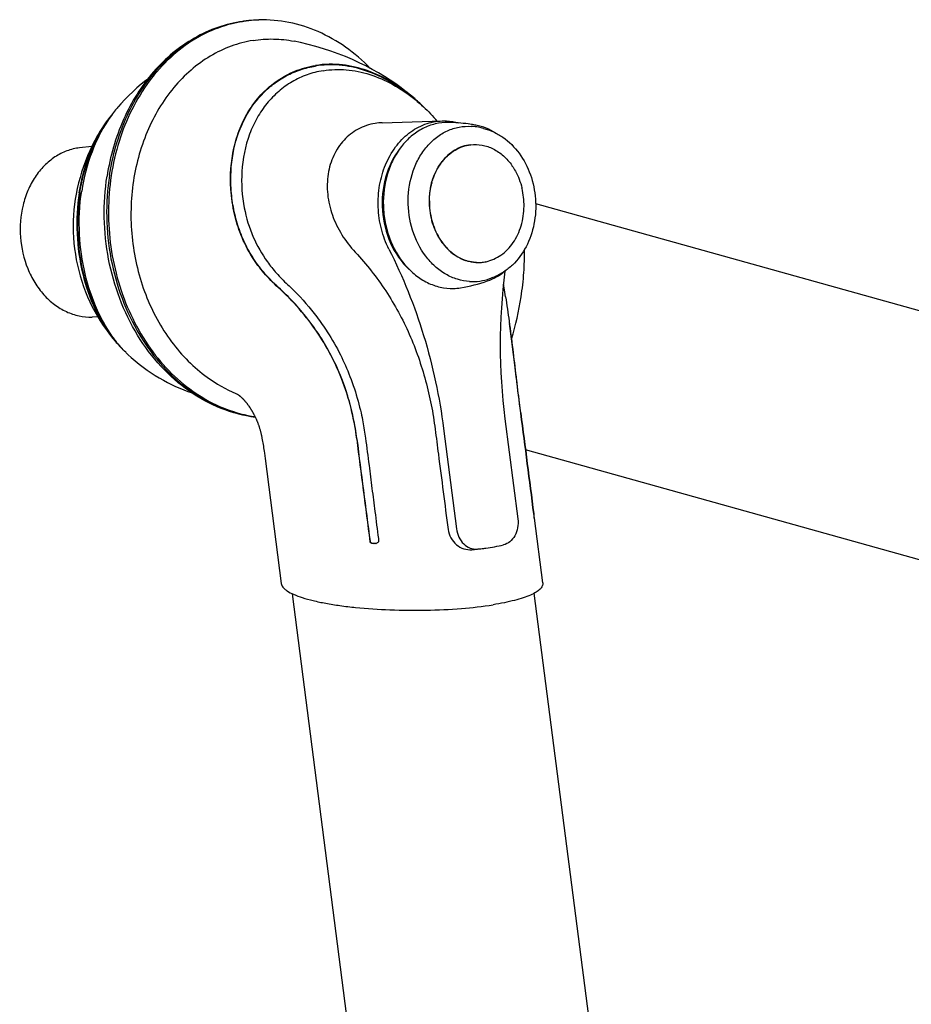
# Model space of a CAD drawing. Extents: x 0 to 420, y 0 to 297.
# Tile 7 of 10: x 300 to 340, y 103 to 148. Entities that reach past the tile are written whole.
import ezdxf

# ---------------------------------------------------------------- set-up
doc = ezdxf.new("R2010")
doc.units = 0
doc.header["$LTSCALE"] = 23.1
for name, color, linetype in [('102182_DXF_CONTINUOUS_LINE', 7, 'CONTINUOUS'), ('102187_DXF_CONTINUOUS_LINE', 7, 'CONTINUOUS'), ('105-5475-01_DXF_CONTINUOUS', 7, 'CONTINUOUS'), ('105-5481_DXF_CONTINUOUS_LI', 7, 'CONTINUOUS')]:
    doc.layers.add(name, color=color, linetype=linetype)

msp = doc.modelspace()

# ---------------------------------------------------------------- linework, layer by layer
at = {"layer": '102182_DXF_CONTINUOUS_LINE', "color": 7, "linetype": 'CONTINUOUS'}
for p, q in [((382.547, 122.902), (323.22, 139.466)), ((379.633, 112.468), (322.763, 128.346))]:
    msp.add_line(p, q, dxfattribs=at)
at = {"layer": '102187_DXF_CONTINUOUS_LINE', "color": 7, "linetype": 'CONTINUOUS'}
for p, q in [((315.974, 92.841), (312.23, 121.853)), ((326.543, 95.593), (323.15, 121.874))]:
    msp.add_line(p, q, dxfattribs=at)
at = {"layer": '105-5475-01_DXF_CONTINUOUS', "color": 7, "linetype": 'CONTINUOUS'}
for p, q in [((313.623, 145.472), (313.615, 145.471)), ((303.859, 143.206), (303.861, 143.209)), ((303.876, 143.197), (303.874, 143.194)), ((316.29, 143.121), (319, 143.203)), ((303.172, 142.054), (302.614, 141.988)), ((302.46, 139.903), (302.422, 139.675)), ((303.439, 134.355), (303.18, 134.347)), ((304.22, 133.264), (304.271, 133.205)), ((304.243, 133.272), (304.238, 133.279)), ((322.331, 131.648), (322.333, 131.631)), ((322.333, 131.631), (322.335, 131.615)), ((309.679, 130.895), (309.74, 130.868)), ((309.74, 130.868), (309.747, 130.866)), ((310.245, 130.348), (310.267, 130.317)), ((310.267, 130.317), (310.288, 130.285)), ((322.53, 130.03), (322.532, 130.018)), ((322.532, 130.018), (322.534, 130.001)), ((322.547, 130.02), (322.55, 130.003)), ((321.832, 129.755), (322.415, 125.231)), ((319.061, 129.311), (319.645, 124.788)), ((310.855, 128.872), (310.868, 128.804)), ((310.868, 128.804), (310.881, 128.734)), ((310.881, 128.734), (310.893, 128.663)), ((310.893, 128.663), (310.906, 128.591)), ((310.906, 128.591), (310.917, 128.518)), ((310.917, 128.518), (310.929, 128.443)), ((310.929, 128.443), (310.941, 128.366)), ((310.941, 128.366), (310.952, 128.288)), ((310.952, 128.288), (310.963, 128.209)), ((310.963, 128.209), (310.978, 128.088)), ((323.119, 125.467), (323.13, 125.379)), ((323.135, 125.469), (323.144, 125.397)), ((323.145, 125.388), (323.144, 125.396)), ((323.538, 122.343), (323.16, 125.271)), ((316.114, 124.345), (316.125, 124.258)), ((320.969, 123.915), (320.962, 123.914))]:
    msp.add_line(p, q, dxfattribs=at)
for points in [[(317.769, 144.194), (317.625, 144.316), (317.389, 144.508), (317.147, 144.692), (316.899, 144.871), (316.645, 145.044), (316.384, 145.21), (316.114, 145.373), (315.833, 145.531), (315.544, 145.684), (315.246, 145.832), (314.938, 145.973), (314.621, 146.108), (314.298, 146.236), (313.967, 146.355), (313.63, 146.466), (313.288, 146.568), (312.942, 146.66), (312.591, 146.743), (312.305, 146.803)], [(305.681, 145.081), (305.606, 145.025), (305.403, 144.862), (305.207, 144.695), (305.017, 144.524), (304.833, 144.348), (304.655, 144.168), (304.483, 143.982), (304.371, 143.857)], [(303.859, 143.206), (303.702, 142.977), (303.563, 142.761), (303.431, 142.54), (303.306, 142.316), (303.188, 142.087), (303.077, 141.855), (302.974, 141.62), (302.877, 141.382), (302.789, 141.141), (302.708, 140.897), (302.634, 140.652), (302.568, 140.404), (302.51, 140.154), (302.46, 139.903)], [(318.771, 143.196), (318.709, 143.267), (318.622, 143.364)], [(302.422, 139.675), (302.39, 139.448), (302.362, 139.196), (302.342, 138.944), (302.33, 138.691), (302.326, 138.439), (302.33, 138.187), (302.341, 137.935), (302.361, 137.684), (302.388, 137.434), (302.423, 137.185), (302.466, 136.937), (302.516, 136.691), (302.574, 136.446), (302.64, 136.203), (302.714, 135.963), (302.794, 135.726), (302.882, 135.492), (302.977, 135.262), (303.078, 135.036), (303.186, 134.815), (303.301, 134.597), (303.421, 134.384), (303.549, 134.175), (303.682, 133.97), (303.823, 133.769), (303.969, 133.572), (304.121, 133.381), (304.22, 133.265)], [(321.859, 135.265), (321.808, 135.575), (321.764, 135.836)], [(304.81, 132.646), (304.949, 132.518), (305.124, 132.367), (305.302, 132.222), (305.481, 132.084), (305.662, 131.953), (305.844, 131.828), (306.028, 131.71), (306.213, 131.599), (306.398, 131.494), (306.583, 131.395), (306.768, 131.303), (306.953, 131.217), (307.137, 131.136), (307.32, 131.062), (307.502, 130.993), (307.661, 130.938)], [(309.728, 130.877), (309.729, 130.877), (309.73, 130.876), (309.731, 130.875), (309.732, 130.875), (309.734, 130.874), (309.736, 130.872), (309.738, 130.871), (309.74, 130.87), (309.743, 130.868), (309.746, 130.866), (309.749, 130.864), (309.752, 130.862), (309.756, 130.859), (309.76, 130.857), (309.765, 130.854)], [(309.765, 130.854), (309.769, 130.851), (309.774, 130.847), (309.779, 130.844), (309.784, 130.84), (309.79, 130.836), (309.796, 130.832), (309.802, 130.827), (309.808, 130.823), (309.814, 130.818), (309.82, 130.813), (309.827, 130.808), (309.834, 130.802), (309.84, 130.797), (309.847, 130.791), (309.854, 130.786), (309.861, 130.78), (309.868, 130.774), (309.876, 130.768), (309.883, 130.761), (309.89, 130.755), (309.898, 130.748), (309.905, 130.741), (309.913, 130.734), (309.921, 130.727), (309.928, 130.72), (309.936, 130.712), (309.944, 130.705), (309.953, 130.697), (309.961, 130.688), (309.969, 130.68), (309.978, 130.672), (309.986, 130.663), (309.995, 130.653), (310.005, 130.644), (310.014, 130.634), (310.024, 130.623), (310.034, 130.612), (310.044, 130.601), (310.054, 130.59), (310.064, 130.578), (310.075, 130.566), (310.086, 130.554), (310.096, 130.542), (310.106, 130.529), (310.116, 130.517), (310.126, 130.505), (310.135, 130.494), (310.145, 130.482), (310.154, 130.471), (310.163, 130.46), (310.171, 130.448), (310.18, 130.437), (310.188, 130.426), (310.196, 130.415), (310.205, 130.403), (310.214, 130.391), (310.223, 130.378), (310.234, 130.364), (310.245, 130.348)], [(310.288, 130.285), (310.307, 130.258), (310.315, 130.245), (310.323, 130.234), (310.33, 130.223), (310.336, 130.212), (310.343, 130.202), (310.35, 130.191), (310.357, 130.18), (310.365, 130.168), (310.372, 130.155), (310.381, 130.141), (310.389, 130.127), (310.398, 130.112), (310.407, 130.097), (310.416, 130.08), (310.426, 130.064), (310.436, 130.046), (310.446, 130.028)], [(310.446, 130.028), (310.466, 129.991), (310.477, 129.972), (310.487, 129.953), (310.497, 129.934), (310.508, 129.914), (310.518, 129.895), (310.528, 129.875), (310.538, 129.856), (310.547, 129.836), (310.557, 129.817), (310.566, 129.797), (310.576, 129.777), (310.585, 129.758), (310.594, 129.738), (310.603, 129.718), (310.612, 129.698), (310.62, 129.678), (310.629, 129.657), (310.638, 129.636), (310.646, 129.615), (310.655, 129.593), (310.664, 129.571), (310.672, 129.549), (310.681, 129.526), (310.689, 129.502), (310.698, 129.477), (310.706, 129.452), (310.715, 129.426), (310.724, 129.399), (310.732, 129.372), (310.741, 129.343), (310.75, 129.314), (310.758, 129.284), (310.767, 129.254), (310.775, 129.224), (310.783, 129.193), (310.791, 129.162), (310.799, 129.131), (310.807, 129.1), (310.814, 129.069), (310.821, 129.037), (310.828, 129.005), (310.835, 128.972), (310.842, 128.939), (310.849, 128.906), (310.855, 128.872)], [(310.978, 128.088), (310.994, 127.962), (311.721, 122.32)]]:
    msp.add_lwpolyline(points, dxfattribs=at)
for centre, radius, start, end in [((310.811, 141.983), 5.774, 96.7413, 98.2719), ((310.894, 141.987), 5.777, 97.5651, 99.0954), ((310.81, 141.99), 5.767, 94.2439, 96.7412), ((310.894, 141.992), 5.772, 95.0715, 97.5651), ((310.893, 141.998), 5.765, 91.7352, 95.0708), ((312.431, 138.03), 8.153, 45.0988, 49.1066), ((308.499, 139.909), 5.692, 140.3779, 144.5666), ((316.366, 140.575), 2.547, 91.6916, 99.0801), ((347.505, 133.081), 25.888, 172.5871, 187.3811), ((308.377, 137.461), 14.354, 343.3848, 351.1966), ((308.321, 136.738), 5.375, 219.5583, 220.2667), ((308.877, 136.86), 5.86, 217.3964, 217.67), ((308.919, 136.892), 5.913, 217.7473, 218.0801), ((308.914, 136.889), 5.907, 218.0799, 218.4002), ((308.078, 136.526), 5.053, 221.0951, 225.5565), ((312.379, 137.175), 6.836, 234.1922, 246.7325), ((487.007, 151.032), 165.813, 186.7249, 187.27664), ((324.421, 125.545), 1.301, 187.3353, 187.9102), ((315.93, 124.372), 0.255, 286.8672, 288.31), ((319.751, 132.795), 8.963, 277.8119, 282.9536), ((319.343, 134.424), 10.628, 275.3524, 276.7229), ((319.759, 132.738), 8.905, 275.2247, 276.7414), ((319.758, 132.747), 8.914, 276.7414, 277.7612)]:
    msp.add_arc(centre, radius, start, end, dxfattribs=at)
for points, knots in [([(309.98, 147.697), (309.602, 147.643), (308.849, 147.459), (307.782, 146.973), (306.8, 146.291), (305.925, 145.432), (305.176, 144.418), (304.359, 142.878), (303.991, 141.589), (303.855, 140.71)], [0, 0, 0, 0, 0.115511, 0.232567, 0.352132, 0.474913, 0.601288, 0.731284, 1, 1, 1, 1]), ([(309.981, 147.691), (309.55, 147.622), (308.689, 147.381), (307.493, 146.738), (306.42, 145.835), (305.179, 144.301), (304.125, 141.901), (303.773, 138.713), (304.33, 135.535), (305.53, 133.166), (306.863, 131.655), (307.99, 130.769), (309.223, 130.145), (310.101, 129.915), (310.539, 129.852)], [0, 0, 0, 0, 0.055358, 0.112018, 0.170686, 0.231751, 0.360545, 0.496002, 0.632392, 0.763623, 0.826146, 0.8862, 0.943976, 1, 1, 1, 1]), ([(303.966, 140.749), (304.102, 141.63), (304.468, 142.919), (305.28, 144.457), (306.02, 145.464), (306.879, 146.314), (307.841, 146.987), (308.88, 147.464), (309.613, 147.644), (309.98, 147.697)], [0, 0, 0, 0, 0.272177, 0.403208, 0.529996, 0.652491, 0.771065, 0.886512, 1, 1, 1, 1]), ([(315.746, 145.578), (315.406, 145.93), (314.672, 146.564), (313.426, 147.274), (312.093, 147.697), (311.172, 147.774), (310.719, 147.761)], [0, 0, 0, 0, 0.260709, 0.512939, 0.758457, 1, 1, 1, 1]), ([(310.453, 146.838), (310.115, 146.784), (309.444, 146.607), (308.495, 146.151), (307.621, 145.516), (306.566, 144.436), (305.55, 142.715), (304.919, 140.329), (304.898, 137.8), (305.397, 135.742), (306.089, 134.241), (306.734, 133.229), (307.494, 132.346), (308.077, 131.85), (308.38, 131.631)], [0, 0, 0, 0, 0.054489, 0.109988, 0.16705, 0.226035, 0.349868, 0.480827, 0.615499, 0.749391, 0.814813, 0.878547, 0.940309, 1, 1, 1, 1]), ([(310.453, 146.838), (310.758, 146.887), (311.38, 146.93), (312, 146.863), (312.305, 146.803)], [0, 0, 0, 0, 0.498547, 1, 1, 1, 1]), ([(311.584, 135.686), (311.358, 135.891), (310.939, 136.316), (310.35, 137.108), (309.897, 138.003), (309.575, 139.048), (309.383, 140.355), (309.472, 141.687), (309.837, 142.883), (310.271, 143.734), (310.842, 144.46), (311.538, 145.049), (312.344, 145.486), (312.954, 145.655), (313.275, 145.707)], [0, 0, 0, 0, 0.073332, 0.143016, 0.236462, 0.312856, 0.404922, 0.552782, 0.628995, 0.704132, 0.781143, 0.849441, 0.921848, 1, 1, 1, 1]), ([(311.596, 135.688), (311.388, 135.877), (310.99, 136.277), (310.475, 136.95), (310.058, 137.691), (309.749, 138.481), (309.546, 139.299), (309.411, 140.386), (309.479, 141.721), (309.943, 143.197), (310.643, 144.234), (311.352, 144.876), (311.944, 145.257), (312.588, 145.534), (313.042, 145.645), (313.271, 145.682)], [0, 0, 0, 0, 0.067644, 0.135597, 0.203776, 0.271888, 0.339528, 0.406263, 0.535464, 0.65825, 0.77497, 0.831804, 0.887993, 0.94391, 1, 1, 1, 1]), ([(313.615, 145.471), (313.368, 145.431), (312.884, 145.307), (312.205, 144.989), (311.592, 144.551), (311.058, 144), (310.614, 143.347), (310.148, 142.338), (309.981, 141.492), (309.947, 140.917)], [0, 0, 0, 0, 0.118594, 0.235747, 0.353796, 0.474176, 0.598373, 0.726693, 1, 1, 1, 1]), ([(317.539, 144.35), (317.219, 144.607), (316.553, 145.061), (315.471, 145.535), (314.538, 145.726), (313.806, 145.745), (313.447, 145.71), (313.271, 145.682)], [0, 0, 0, 0, 0.267944, 0.523066, 0.76581, 0.883716, 1, 1, 1, 1]), ([(317.769, 144.194), (317.443, 144.476), (316.76, 144.976), (315.65, 145.506), (314.673, 145.737), (313.883, 145.775), (313.476, 145.739), (313.275, 145.707)], [0, 0, 0, 0, 0.264637, 0.515839, 0.750611, 0.875154, 1, 1, 1, 1]), ([(313.623, 145.472), (313.966, 145.527), (314.68, 145.55), (315.751, 145.331), (316.799, 144.873), (317.446, 144.432), (317.757, 144.18)], [0, 0, 0, 0, 0.233869, 0.475778, 0.73043, 1, 1, 1, 1]), ([(317.757, 144.18), (317.833, 144.119), (318.137, 143.864), (318.42, 143.585), (318.622, 143.364)], [0, 0, 0, 0, 0.245976, 1, 1, 1, 1]), ([(304.371, 143.857), (304.327, 143.806), (304.151, 143.595), (303.99, 143.372), (303.876, 143.197)], [0, 0, 0, 0, 0.242777, 1, 1, 1, 1]), ([(302.601, 139.956), (302.694, 140.559), (302.99, 141.7), (303.535, 142.75), (303.859, 143.206)], [0, 0, 0, 0, 0.521246, 1, 1, 1, 1]), ([(303.874, 143.194), (303.592, 142.762), (303.088, 141.742), (302.803, 140.641), (302.71, 140.037)], [0, 0, 0, 0, 0.457624, 1, 1, 1, 1]), ([(316.589, 137.415), (316.443, 137.705), (316.214, 138.326), (316.072, 139.309), (316.135, 140.297), (316.399, 141.226), (316.849, 142.036), (317.459, 142.672), (318.192, 143.088), (318.734, 143.195), (319, 143.203)], [0, 0, 0, 0, 0.132907, 0.26849, 0.403531, 0.534921, 0.660311, 0.778729, 0.891044, 1, 1, 1, 1]), ([(319, 143.203), (319.063, 143.205), (319.314, 143.203), (319.566, 143.162), (319.748, 143.111)], [0, 0, 0, 0, 0.248647, 1, 1, 1, 1]), ([(302.628, 139.951), (302.714, 140.51), (302.983, 141.574), (303.465, 142.562), (303.753, 143.001)], [0, 0, 0, 0, 0.518543, 1, 1, 1, 1]), ([(315.964, 143.09), (315.699, 143.047), (315.177, 142.874), (314.522, 142.362), (314.052, 141.649), (313.802, 140.796), (313.786, 139.869), (314.003, 138.932), (314.434, 138.044), (314.841, 137.517), (315.069, 137.272)], [0, 0, 0, 0, 0.112081, 0.224555, 0.340874, 0.462867, 0.590806, 0.723806, 0.860574, 1, 1, 1, 1]), ([(302.614, 141.988), (302.419, 141.965), (302.027, 141.87), (301.482, 141.591), (300.995, 141.186), (300.584, 140.672), (300.262, 140.068), (299.964, 139.165), (299.87, 137.943), (300.143, 136.749), (300.571, 135.9), (300.978, 135.35), (301.461, 134.902), (302.002, 134.574), (302.582, 134.378), (302.984, 134.341), (303.18, 134.347)], [0, 0, 0, 0, 0.05557, 0.112417, 0.171364, 0.232863, 0.296965, 0.363357, 0.500001, 0.636644, 0.703036, 0.767138, 0.828637, 0.887584, 0.94443, 1, 1, 1, 1]), ([(317.096, 141.968), (316.485, 141.207), (315.949, 139.128), (316.792, 137.153), (317.51, 136.494)], [0, 0, 0, 0, 0.500142, 1, 1, 1, 1]), ([(310.55, 129.831), (310.025, 129.895), (308.972, 130.166), (307.52, 130.958), (306.239, 132.093), (304.808, 134.012), (303.714, 136.946), (303.664, 139.475), (303.855, 140.71)], [0, 0, 0, 0, 0.112461, 0.228262, 0.348546, 0.473625, 0.734283, 1, 1, 1, 1]), ([(303.966, 140.749), (303.774, 139.508), (303.821, 136.968), (304.906, 134.02), (306.324, 132.094), (307.586, 130.961), (309.007, 130.172), (310.037, 129.899), (310.548, 129.834)], [0, 0, 0, 0, 0.268144, 0.530708, 0.655966, 0.775624, 0.889887, 1, 1, 1, 1]), ([(309.947, 140.917), (309.913, 140.371), (309.981, 139.353), (310.404, 137.971), (310.959, 137.001), (311.512, 136.309), (311.834, 135.983), (312.007, 135.82)], [0, 0, 0, 0, 0.289259, 0.532223, 0.758227, 0.874714, 1, 1, 1, 1]), ([(302.601, 139.956), (302.507, 139.348), (302.444, 138.116), (302.694, 136.319), (303.254, 134.684), (303.839, 133.724), (304.177, 133.315)], [0, 0, 0, 0, 0.263832, 0.52436, 0.772695, 1, 1, 1, 1]), ([(302.628, 139.951), (302.533, 139.342), (302.471, 138.106), (302.724, 136.311), (303.282, 134.693), (303.856, 133.751), (304.183, 133.352)], [0, 0, 0, 0, 0.266151, 0.529472, 0.777437, 1, 1, 1, 1]), ([(304.221, 133.301), (303.905, 133.715), (303.347, 134.681), (302.809, 136.303), (302.552, 138.128), (302.61, 139.388), (302.71, 140.037)], [0, 0, 0, 0, 0.221358, 0.468773, 0.721389, 1, 1, 1, 1]), ([(316.589, 137.415), (317.225, 136.164), (318.283, 133.517), (318.878, 130.731), (319.061, 129.311)], [0, 0, 0, 0, 0.495024, 1, 1, 1, 1]), ([(322.562, 135.264), (322.618, 135.626), (322.698, 136.33), (322.717, 137.04), (322.708, 137.383)], [0, 0, 0, 0, 0.516247, 1, 1, 1, 1]), ([(315.069, 137.272), (315.574, 136.732), (316.5, 135.562), (317.564, 133.595), (318.177, 131.833), (318.513, 130.385), (318.63, 129.65), (318.678, 129.282)], [0, 0, 0, 0, 0.249243, 0.49948, 0.749699, 0.874849, 1, 1, 1, 1]), ([(315.141, 128.834), (315.021, 129.768), (314.578, 131.556), (313.473, 133.591), (312.405, 134.898), (311.831, 135.463), (311.584, 135.686)], [0, 0, 0, 0, 0.358673, 0.693564, 0.873035, 1, 1, 1, 1]), ([(315.148, 128.836), (315.106, 129.165), (314.994, 129.819), (314.664, 131.102), (314.037, 132.639), (313.142, 134.029), (312.294, 135.02), (311.833, 135.473), (311.596, 135.688)], [0, 0, 0, 0, 0.126097, 0.252246, 0.504069, 0.754177, 0.87787, 1, 1, 1, 1]), ([(312.007, 135.82), (312.106, 135.727), (312.583, 135.269), (313.199, 134.561), (313.884, 133.58), (314.396, 132.687), (314.861, 131.639), (315.152, 130.753), (315.324, 130.061), (315.44, 129.505), (315.498, 129.125), (315.531, 128.88)], [0, 0, 0, 0, 0.051577, 0.249367, 0.353239, 0.503147, 0.637494, 0.785553, 0.854668, 0.90674, 1, 1, 1, 1]), ([(321.859, 135.265), (321.918, 134.895), (322.092, 133.692), (322.232, 132.484), (322.331, 131.648)], [0, 0, 0, 0, 0.307651, 1, 1, 1, 1]), ([(322.345, 131.65), (322.324, 131.827), (322.226, 132.632), (322.124, 133.437), (322.034, 134.064)], [0, 0, 0, 0, 0.219195, 1, 1, 1, 1]), ([(304.81, 132.646), (304.772, 132.682), (304.586, 132.862), (304.413, 133.057), (304.285, 133.219)], [0, 0, 0, 0, 0.202852, 1, 1, 1, 1]), ([(322.547, 130.02), (322.528, 130.173), (322.458, 130.716), (322.393, 131.26), (322.345, 131.65)], [0, 0, 0, 0, 0.281951, 1, 1, 1, 1]), ([(322.534, 130.001), (322.63, 129.245), (322.827, 127.733), (323.021, 126.222), (323.119, 125.467)], [0, 0, 0, 0, 0.500239, 1, 1, 1, 1]), ([(322.55, 130.003), (322.646, 129.247), (322.842, 127.736), (323.037, 126.224), (323.135, 125.469)], [0, 0, 0, 0, 0.5, 1, 1, 1, 1]), ([(318.678, 129.282), (318.727, 128.905), (318.921, 127.397), (319.116, 125.889), (319.262, 124.758)], [0, 0, 0, 0, 0.249999, 1, 1, 1, 1]), ([(315.531, 128.88), (315.586, 128.471), (315.682, 127.714), (315.822, 126.611), (315.965, 125.509), (316.061, 124.754), (316.114, 124.345)], [0, 0, 0, 0, 0.270891, 0.500241, 0.729758, 1, 1, 1, 1]), ([(323.155, 125.27), (323.156, 125.271), (323.157, 125.276), (323.157, 125.282), (323.156, 125.294), (323.154, 125.315), (323.15, 125.347), (323.147, 125.374), (323.145, 125.388)], [0, 0, 0, 0, 0.025819, 0.094522, 0.196292, 0.317214, 0.620838, 1, 1, 1, 1]), ([(322.415, 125.231), (322.432, 125.1), (322.427, 124.836), (322.303, 124.473), (322.076, 124.191), (321.866, 124.085), (321.76, 124.06)], [0, 0, 0, 0, 0.272256, 0.533688, 0.775798, 1, 1, 1, 1]), ([(323.132, 125.366), (323.134, 125.354), (323.137, 125.331), (323.143, 125.305), (323.147, 125.289), (323.15, 125.279), (323.152, 125.274), (323.154, 125.27), (323.155, 125.27)], [0, 0, 0, 0, 0.381501, 0.682536, 0.805093, 0.902535, 0.970667, 1, 1, 1, 1]), ([(319.262, 124.758), (319.279, 124.624), (319.365, 124.364), (319.623, 124.054), (319.96, 123.863), (320.214, 123.831), (320.335, 123.842)], [0, 0, 0, 0, 0.262188, 0.518662, 0.765333, 1, 1, 1, 1]), ([(319.645, 124.788), (319.662, 124.658), (319.733, 124.408), (319.944, 124.097), (320.236, 123.895), (320.464, 123.86), (320.57, 123.87)], [0, 0, 0, 0, 0.275248, 0.53548, 0.77515, 1, 1, 1, 1]), ([(316.004, 124.128), (315.973, 124.119), (315.912, 124.11), (315.837, 124.12), (315.789, 124.14), (315.761, 124.158), (315.742, 124.182), (315.736, 124.2), (315.735, 124.21)], [0, 0, 0, 0, 0.307162, 0.594699, 0.712072, 0.814602, 0.907253, 1, 1, 1, 1]), ([(315.993, 124.126), (315.97, 124.12), (315.921, 124.114), (315.861, 124.12), (315.814, 124.134), (315.781, 124.15), (315.753, 124.175), (315.744, 124.2), (315.743, 124.212)], [0, 0, 0, 0, 0.248141, 0.496393, 0.621068, 0.746402, 0.872662, 1, 1, 1, 1]), ([(316.125, 124.258), (316.127, 124.245), (316.125, 124.217), (316.101, 124.181), (316.061, 124.151), (316.028, 124.137), (316.01, 124.13)], [0, 0, 0, 0, 0.210482, 0.422265, 0.683353, 1, 1, 1, 1]), ([(311.721, 122.32), (311.729, 122.259), (311.779, 122.165), (311.882, 122.062), (312.039, 121.945), (312.305, 121.81), (312.7, 121.666), (313.187, 121.534), (313.756, 121.415), (314.398, 121.313), (315.364, 121.198), (316.663, 121.111), (318.259, 121.096), (319.814, 121.169), (320.82, 121.281), (321.292, 121.357)], [0, 0, 0, 0, 0.018806, 0.030522, 0.04421, 0.078034, 0.120716, 0.171958, 0.231113, 0.297315, 0.36952, 0.527035, 0.692778, 0.854558, 1, 1, 1, 1]), ([(323.538, 122.343), (323.541, 122.32), (323.541, 122.271), (323.51, 122.169), (323.411, 122.043), (323.226, 121.909), (322.97, 121.781), (322.643, 121.659), (322.248, 121.546), (321.791, 121.443), (321.465, 121.384), (321.292, 121.357)], [0, 0, 0, 0, 0.027367, 0.055806, 0.122303, 0.209042, 0.319642, 0.454944, 0.61449, 0.796852, 1, 1, 1, 1])]:
    msp.add_open_spline(points, degree=3, knots=knots, dxfattribs=at)
for points in [[(315.141, 128.834), (315.339, 127.293), (315.537, 125.752), (315.735, 124.211)], [(315.743, 124.213), (315.544, 125.754), (315.347, 127.295), (315.148, 128.836)]]:
    msp.add_open_spline(points, degree=3, dxfattribs=at)
at = {"layer": '105-5481_DXF_CONTINUOUS_LI', "color": 7, "linetype": 'CONTINUOUS'}
for p, q in [((320.317, 143.045), (320.313, 143.045)), ((320.672, 136.812), (320.677, 136.812))]:
    msp.add_line(p, q, dxfattribs=at)
for centre, radius, start, end in [((319.179, 135.773), 7.36, 82.2495, 89.2576), ((319.191, 135.874), 7.259, 81.1035, 82.2334), ((320.175, 140.652), 2.311, 78.3155, 86.5872), ((319.197, 135.913), 7.219, 79.425, 81.0732), ((319.215, 136.007), 7.054, 76.5278, 78.3254), ((320.879, 139.899), 2.385, 142.1621, 142.493), ((319.912, 139.626), 2.727, 34.3193, 34.8896), ((321.46, 139.608), 3.039, 164.5287, 165.0151), ((319.438, 139.402), 3.254, 13.4267, 13.8073), ((319.378, 139.389), 3.315, 359.3259, 13.4062), ((320.626, 138.526), 1.714, 269.7974, 271.2853), ((320.626, 138.525), 1.713, 271.2855, 271.5425), ((320.626, 138.524), 1.712, 271.7353, 272.1129), ((320.626, 138.523), 1.711, 272.1128, 274.9123), ((320.626, 138.521), 1.709, 274.9128, 277.8486), ((320.626, 138.521), 1.71, 277.8486, 278.1163), ((320.624, 138.53), 1.718, 278.1192, 281.5874), ((320.623, 138.538), 1.726, 281.5853, 281.8705), ((318.718, 142.71), 7.054, 290.1507, 291.9483), ((319.441, 138.049), 2.409, 271.4613, 279.2192), ((318.653, 142.913), 7.337, 279.2135, 289.0142)]:
    msp.add_arc(centre, radius, start, end, dxfattribs=at)
for points, knots in [([(319.274, 143.133), (319.076, 143.135), (318.675, 143.091), (318.102, 142.876), (317.58, 142.523), (317.129, 142.049), (316.767, 141.472), (316.414, 140.587), (316.292, 139.605), (316.4, 138.629), (316.655, 137.7), (317.122, 136.864), (317.771, 136.23), (318.313, 135.884), (318.898, 135.676), (319.304, 135.636), (319.503, 135.641)], [0, 0, 0, 0, 0.055534, 0.11184, 0.169955, 0.230557, 0.293885, 0.359749, 0.496222, 0.565552, 0.634182, 0.765484, 0.827578, 0.886999, 0.944186, 1, 1, 1, 1]), ([(320.232, 135.952), (320.046, 135.963), (319.671, 136.032), (319.14, 136.268), (318.654, 136.625), (318.083, 137.256), (317.582, 138.265), (317.387, 139.614), (317.574, 140.742), (317.933, 141.542), (318.289, 142.056), (318.722, 142.473), (319.218, 142.774), (319.756, 142.946), (320.129, 142.97), (320.312, 142.959)], [0, 0, 0, 0, 0.056121, 0.113921, 0.174122, 0.237013, 0.36952, 0.507267, 0.642991, 0.708239, 0.770899, 0.830875, 0.888499, 0.944518, 1, 1, 1, 1]), ([(321.423, 142.656), (321.284, 142.742), (320.993, 142.889), (320.679, 142.98), (320.522, 143.01)], [0, 0, 0, 0, 0.505707, 1, 1, 1, 1]), ([(320.859, 142.867), (321.014, 142.83), (321.323, 142.722), (321.904, 142.387), (322.529, 141.755), (323.031, 140.781), (323.26, 139.677), (323.196, 138.551), (322.843, 137.513), (322.318, 136.797), (321.793, 136.379), (321.504, 136.227), (321.355, 136.167)], [0, 0, 0, 0, 0.056946, 0.115358, 0.237285, 0.366426, 0.500001, 0.633576, 0.762716, 0.884643, 0.943054, 1, 1, 1, 1]), ([(320.273, 142.128), (320.152, 142.113), (319.908, 142.057), (319.444, 141.841), (319.15, 141.572), (318.989, 141.366)], [0, 0, 0, 0, 0.240946, 0.486458, 1, 1, 1, 1]), ([(318.995, 141.362), (319.156, 141.569), (319.451, 141.84), (319.917, 142.058), (320.161, 142.115), (320.284, 142.129)], [0, 0, 0, 0, 0.513633, 0.759114, 1, 1, 1, 1]), ([(320.284, 142.129), (320.455, 142.149), (320.81, 142.137), (321.321, 141.959), (321.784, 141.637), (322.037, 141.346), (322.149, 141.186)], [0, 0, 0, 0, 0.235917, 0.478105, 0.732041, 1, 1, 1, 1]), ([(318.515, 140.396), (318.539, 140.486), (318.649, 140.83), (318.824, 141.155), (318.989, 141.366)], [0, 0, 0, 0, 0.258279, 1, 1, 1, 1]), ([(318.531, 140.419), (318.555, 140.505), (318.662, 140.835), (318.83, 141.147), (318.986, 141.351)], [0, 0, 0, 0, 0.257958, 1, 1, 1, 1]), ([(322.164, 141.163), (322.214, 141.091), (322.402, 140.784), (322.533, 140.443), (322.598, 140.179)], [0, 0, 0, 0, 0.244611, 1, 1, 1, 1]), ([(318.515, 140.396), (318.498, 140.332), (318.437, 140.071), (318.409, 139.803), (318.407, 139.602)], [0, 0, 0, 0, 0.247395, 1, 1, 1, 1]), ([(318.417, 139.602), (318.418, 139.67), (318.429, 139.936), (318.473, 140.201), (318.524, 140.394)], [0, 0, 0, 0, 0.252505, 1, 1, 1, 1]), ([(318.407, 139.602), (318.404, 139.303), (318.477, 138.709), (318.813, 137.901), (319.343, 137.26), (319.811, 136.986), (320.052, 136.905)], [0, 0, 0, 0, 0.267481, 0.527736, 0.772638, 1, 1, 1, 1]), ([(318.417, 139.602), (318.413, 139.304), (318.486, 138.712), (318.82, 137.907), (319.348, 137.266), (319.814, 136.99), (320.054, 136.908)], [0, 0, 0, 0, 0.267384, 0.527599, 0.772547, 1, 1, 1, 1]), ([(320.978, 136.848), (321.097, 136.873), (321.334, 136.95), (321.778, 137.203), (322.25, 137.699), (322.605, 138.473), (322.69, 139.054), (322.693, 139.35)], [0, 0, 0, 0, 0.112144, 0.226988, 0.468035, 0.727337, 1, 1, 1, 1]), ([(320.54, 136.813), (320.499, 136.815), (320.333, 136.828), (320.17, 136.865), (320.052, 136.905)], [0, 0, 0, 0, 0.248104, 1, 1, 1, 1]), ([(320.054, 136.908), (320.099, 136.892), (320.283, 136.837), (320.476, 136.812), (320.62, 136.812)], [0, 0, 0, 0, 0.253291, 1, 1, 1, 1]), ([(320.232, 135.952), (320.386, 135.943), (320.699, 135.956), (321.002, 136.034), (321.149, 136.088)], [0, 0, 0, 0, 0.498665, 1, 1, 1, 1]), ([(321.043, 135.977), (321.194, 136.029), (321.491, 136.165), (321.758, 136.354), (321.883, 136.46)], [0, 0, 0, 0, 0.49429, 1, 1, 1, 1])]:
    msp.add_open_spline(points, degree=3, knots=knots, dxfattribs=at)

doc.saveas('drawing.dxf')
